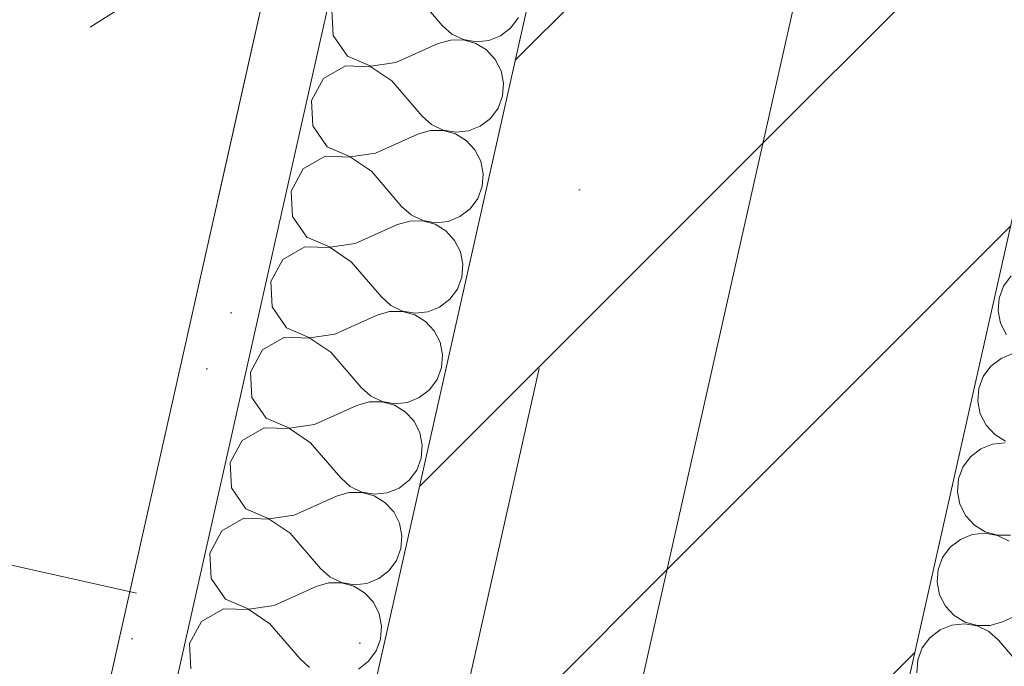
# Model space of a CAD drawing. Header units: millimetres. Extents: x -7145539 to 8272368, y 6117771 to 6337028.
# Tile 113 of 213: x -6865836 to -6865078, y 6134509 to 6135007. Entities that reach past the tile are written whole.
import ezdxf
from ezdxf.enums import TextEntityAlignment as Align

# ---------------------------------------------------------------- set-up
doc = ezdxf.new("R2010")
doc.units = ezdxf.units.MM
doc.header["$MEASUREMENT"] = 0
doc.linetypes.add('Штрихпунктирная', pattern=[670.277762, 352.777767, -176.388884, 0, -141.111112])
for name, color, linetype in [('S - квартира_помещение.АР', 7, 'Continuous'), ('АР-Стены_внешние_.АР', 7, 'Continuous'), ('АР-Чертеж-Оси_Осевые размеры.АР', 7, 'Continuous'), ('АР-Чертеж-Размеры.АР', 7, 'Continuous')]:
    doc.layers.add(name, color=color, linetype=linetype)
for name, color, linetype, lineweight in [('АР-Стены_внешние_.АР_Ном._пера__1', 7, 'Continuous', 30), ('АР-Чертеж-Оси_Осевые размеры.АР_Ном._пера__120', 7, 'Continuous', 0), ('АР-Чертеж-Размеры.АР_Ном._пера__1', 7, 'Continuous', 0)]:
    doc.layers.add(name, color=color, linetype=linetype, lineweight=lineweight)
doc.styles.add('РЎР“Р•РќР•Р\xa0Р\x98Р\xa0_РЎРўР\x98Р›Р¬_2', font='GOTHIC.TTF')
doc.styles.add('РЎР“Р•РќР•Р\xa0Р\x98Р\xa0_РЎРўР\x98Р›Р¬_6', font='GOST_Common.ttf')
doc.dimstyles.new('СГЕНЕРИР_СТИЛЬ__5', dxfattribs={"dimtxt": 150, "dimasz": 237.5, "dimexe": 0.18, "dimexo": 0.0625, "dimgap": 0, "dimtad": 1, "dimdec": 0, "dimzin": 0, "dimdsep": 46, "dimtxsty": 'РЎР“Р•РќР•Р\xa0Р\x98Р\xa0_РЎРўР\x98Р›Р¬_6', "dimblk": 'ARROWHEAD_6', "dimblk1": 'ARROWHEAD_6', "dimblk2": 'ARROWHEAD_6', "dimcen": 0.09, "dimse1": 1, "dimse2": 1, "dimclrd": 7, "dimclre": 7, "dimclrt": 7, "dimazin": 0, "dimtfac": 1, "dimtdec": 4, "dimtmove": 0, "dimatfit": 3, "dimfxl": 1, "dimtolj": 1, "dimtzin": 0, "dimarcsym": 0})
pattern_1 = [(45, (-6256761.35, 6562677.8), (-127.279217, 127.279217), [])]

# ---------------------------------------------------------------- blocks, each defined once
blk = doc.blocks.new('Стена_336_1', base_point=(-6865491.05, 6134355.06))
at = {"layer": 'АР-Стены_внешние_.АР', "linetype": 'Continuous', "lineweight": 0, "true_color": 0x000000}
h = blk.add_hatch(dxfattribs=at)
h.set_pattern_fill('БЛОКИ_БЕТОННЫЕ_ЭФФЕКТИВН_78', color=18, style=0, pattern_type=2)
h.set_pattern_definition(pattern_1)
h.paths.add_polyline_path([(-6865393.48, 6134333.14), (-6865152.43, 6135406.41), (-6865347.57, 6135450.24), (-6865588.62, 6134376.97)])
at = {"layer": 'АР-Стены_внешние_.АР_Ном._пера__1', "color": 7, "linetype": 'Continuous', "lineweight": 15, "flags": 128}
for points in [[(-6865347.57, 6135450.24), (-6865588.62, 6134376.97)], [(-6865393.48, 6134333.14), (-6865152.43, 6135406.41)]]:
    blk.add_lwpolyline(points, dxfattribs=at)
blk = doc.blocks.new('Стена_337_1', base_point=(-6865295.91, 6134311.23))
at = {"layer": 'АР-Стены_внешние_.АР', "linetype": 'Continuous', "lineweight": 0, "true_color": 0x000000}
h = blk.add_hatch(dxfattribs=at)
h.set_pattern_fill('БЛОКИ_БЕТОННЫЕ_ЭФФЕКТИВН_78', color=18, style=0, pattern_type=2)
h.set_pattern_definition(pattern_1)
h.paths.add_polyline_path([(-6865198.34, 6134289.31), (-6864957.29, 6135362.58), (-6865152.43, 6135406.41), (-6865393.48, 6134333.14)])
at = {"layer": 'АР-Стены_внешние_.АР_Ном._пера__1', "color": 7, "linetype": 'Continuous', "lineweight": 15, "flags": 128}
for points in [[(-6865152.43, 6135406.41), (-6865393.48, 6134333.14)], [(-6865198.34, 6134289.31), (-6864957.29, 6135362.58)]]:
    blk.add_lwpolyline(points, dxfattribs=at)
blk = doc.blocks.new('Стандартный Маркер Сетки[171]_1', base_point=(-6861984.62, 6150104.26))
at = {"layer": 'АР-Чертеж-Оси_Осевые размеры.АР_Ном._пера__120', "color": 7, "linetype": 'Штрихпунктирная', "lineweight": 0}
blk.add_line((-6862203.76, 6149128.56), (-6866766.26, 6128814.16), dxfattribs=at)
at = {"layer": 'АР-Чертеж-Оси_Осевые размеры.АР_Ном._пера__120', "color": 7, "lineweight": 0, "style": 'РЎР“Р•РќР•Р\xa0Р\x98Р\xa0_РЎРўР\x98Р›Р¬_2'}
blk.add_attdef('AC_MarkerText_1', text='', height=350, rotation=347.34172, dxfattribs=at).set_placement((-6867025.04, 6127531.7), align=Align.TOP_CENTER)
blk = doc.blocks.new('Стандартный Маркер Сетки[192]_1', base_point=(-6861984.62, 6150104.26))
at = {"layer": 'АР-Чертеж-Оси_Осевые размеры.АР_Ном._пера__120', "color": 7, "linetype": 'Штрихпунктирная', "lineweight": 0}
blk.add_line((-6862203.76, 6149128.56), (-6866766.26, 6128814.16), dxfattribs=at)
at = {"layer": 'АР-Чертеж-Оси_Осевые размеры.АР_Ном._пера__120', "color": 7, "lineweight": 0, "style": 'РЎР“Р•РќР•Р\xa0Р\x98Р\xa0_РЎРўР\x98Р›Р¬_2'}
blk.add_attdef('AC_MarkerText_1', text='', height=350, rotation=347.34172, dxfattribs=at).set_placement((-6867025.04, 6127531.7), align=Align.TOP_CENTER)
blk = doc.blocks.new('*D1140', base_point=(-6256761.35, 6562677.79))
at = {"layer": 'АР-Чертеж-Размеры.АР_Ном._пера__1', "color": 7, "linetype": 'Continuous', "lineweight": 0, "transparency": 16777216}
for p, q in [((-6866800.43, 6135598.96), (-6866903.15, 6135141.61)), ((-6867001.14, 6135275.71), (-6866702.44, 6135464.85)), ((-6865632.03, 6135096.33), (-6866851.79, 6135370.28)), ((-6865580.67, 6135325.01), (-6865683.39, 6134867.65)), ((-6865781.38, 6135001.76), (-6865482.68, 6135190.9)), ((-6865449.09, 6135055.24), (-6865632.03, 6135096.33))]:
    blk.add_line(p, q, dxfattribs=at)
at = {"layer": 'АР-Чертеж-Размеры.АР_Ном._пера__1', "color": 7, "lineweight": 0, "transparency": 16777216, "insert": (-6866453.21, 6135311.51), "char_height": 150, "attachment_point": 7, "rotation": 347.34172, "style": 'РЎР“Р•РќР•Р\xa0Р\x98Р\xa0_РЎРўР\x98Р›Р¬_6'}
blk.add_mtext('\\A1;{\\pql;\\fGOST Common|b0|i0|c204|p0;\\W1.000000;1\xa0250}', dxfattribs=at)
blk = doc.blocks.new('ARROWHEAD_6')
at = {"color": 0, "linetype": 'Continuous', "lineweight": 0}
for p, q in [((-0.5, -0.5), (0.5, 0.5)), ((0, 0), (-1, 0))]:
    blk.add_line(p, q, dxfattribs=at)
blk = doc.blocks.new('*D1141', base_point=(-6256761.35, 6562677.79))
at = {"layer": 'АР-Чертеж-Размеры.АР_Ном._пера__1', "color": 7, "linetype": 'Continuous', "lineweight": 0, "transparency": 16777216}
for p, q in [((-6868263.9, 6135927.65), (-6868366.62, 6135470.29)), ((-6868165.9, 6135793.54), (-6868464.61, 6135604.4)), ((-6868315.26, 6135698.97), (-6868498.2, 6135740.06)), ((-6866851.79, 6135370.28), (-6868315.26, 6135698.97)), ((-6866800.43, 6135598.96), (-6866903.15, 6135141.61)), ((-6867001.14, 6135275.71), (-6866702.44, 6135464.85)), ((-6865632.03, 6135096.33), (-6866851.79, 6135370.28))]:
    blk.add_line(p, q, dxfattribs=at)
at = {"layer": 'АР-Чертеж-Размеры.АР_Ном._пера__1', "color": 7, "lineweight": 0, "transparency": 16777216, "insert": (-6867794.82, 6135612.83), "char_height": 150, "attachment_point": 7, "rotation": 347.34172, "style": 'РЎР“Р•РќР•Р\xa0Р\x98Р\xa0_РЎРўР\x98Р›Р¬_6'}
blk.add_mtext('\\A1;{\\pql;\\fGOST Common|b0|i0|c204|p0;\\W1.000000;1\xa0500}', dxfattribs=at)
blk = doc.blocks.new('*X1345', base_point=(-6256761.35, 6562677.79))
at = {"layer": 'АР-Стены_внешние_.АР_Ном._пера__1', "color": 7, "linetype": 'Continuous', "lineweight": 0}
for p, q in [((-6865533.43, 6135030.1), (-6865510.25, 6135002.94)), ((-6865595.45, 6135014.75), (-6865594.36, 6134995.26)), ((-6865457.56, 6135001.14), (-6865451.7, 6135009.07)), ((-6865510.25, 6135002.94), (-6865502.88, 6134996.39)), ((-6865594.36, 6134995.26), (-6865583.19, 6134979.26)), ((-6865502.88, 6134996.39), (-6865494.01, 6134992.11)), ((-6865474.5, 6134991.45), (-6865465.35, 6134995.12)), ((-6865465.35, 6134995.12), (-6865457.56, 6135001.14)), ((-6865545.95, 6134974.35), (-6865513.38, 6134989)), ((-6865503.92, 6134991.76), (-6865513.38, 6134989)), ((-6865494.07, 6134991.83), (-6865503.92, 6134991.76)), ((-6865484.57, 6134989.21), (-6865494.07, 6134991.83)), ((-6865494.01, 6134992.11), (-6865484.3, 6134990.42)), ((-6865476.15, 6134984.09), (-6865484.57, 6134989.21)), ((-6865484.3, 6134990.42), (-6865474.5, 6134991.45)), ((-6865583.19, 6134979.26), (-6865565.27, 6134971.51)), ((-6865469.45, 6134976.87), (-6865476.15, 6134984.09)), ((-6865584.84, 6134971.9), (-6865601.78, 6134962.21)), ((-6865565.33, 6134971.23), (-6865584.84, 6134971.9)), ((-6865549.09, 6134960.41), (-6865565.33, 6134971.23)), ((-6865565.27, 6134971.51), (-6865545.95, 6134974.35)), ((-6865464.98, 6134968.09), (-6865469.45, 6134976.87)), ((-6865463.08, 6134958.42), (-6865464.98, 6134968.09)), ((-6865601.78, 6134962.21), (-6865611.1, 6134945.06)), ((-6865549.09, 6134960.41), (-6865525.9, 6134933.24)), ((-6865463.89, 6134948.6), (-6865463.08, 6134958.42)), ((-6865467.35, 6134939.37), (-6865463.89, 6134948.6)), ((-6865611.1, 6134945.06), (-6865610.01, 6134925.57)), ((-6865525.9, 6134933.24), (-6865518.53, 6134926.7)), ((-6865473.21, 6134931.45), (-6865467.35, 6134939.37)), ((-6865610.01, 6134925.57), (-6865598.84, 6134909.56)), ((-6865518.53, 6134926.7), (-6865509.66, 6134922.42)), ((-6865490.15, 6134921.76), (-6865481, 6134925.42)), ((-6865481, 6134925.42), (-6865473.21, 6134931.45)), ((-6865561.61, 6134904.66), (-6865529.03, 6134919.3)), ((-6865519.58, 6134922.07), (-6865529.03, 6134919.3)), ((-6865509.72, 6134922.14), (-6865519.58, 6134922.07)), ((-6865500.22, 6134919.52), (-6865509.72, 6134922.14)), ((-6865509.66, 6134922.42), (-6865499.95, 6134920.73)), ((-6865491.8, 6134914.4), (-6865500.22, 6134919.52)), ((-6865499.95, 6134920.73), (-6865490.15, 6134921.76)), ((-6865485.1, 6134907.18), (-6865491.8, 6134914.4)), ((-6865598.84, 6134909.56), (-6865580.92, 6134901.82)), ((-6865580.92, 6134901.82), (-6865561.61, 6134904.66)), ((-6865480.63, 6134898.4), (-6865485.1, 6134907.18)), ((-6865600.49, 6134902.2), (-6865617.43, 6134892.51)), ((-6865580.98, 6134901.54), (-6865600.49, 6134902.2)), ((-6865564.74, 6134890.72), (-6865580.98, 6134901.54)), ((-6865478.73, 6134888.73), (-6865480.63, 6134898.4)), ((-6865617.43, 6134892.51), (-6865626.75, 6134875.36)), ((-6865564.74, 6134890.72), (-6865541.56, 6134863.55)), ((-6865479.54, 6134878.91), (-6865478.73, 6134888.73)), ((-6865626.75, 6134875.36), (-6865625.66, 6134855.87)), ((-6865483.01, 6134869.68), (-6865479.54, 6134878.91)), ((-6865488.86, 6134861.76), (-6865483.01, 6134869.68)), ((-6865541.56, 6134863.55), (-6865534.19, 6134857.01)), ((-6865496.66, 6134855.73), (-6865488.86, 6134861.76)), ((-6865625.66, 6134855.87), (-6865614.49, 6134839.87)), ((-6865577.26, 6134834.97), (-6865544.69, 6134849.61)), ((-6865535.23, 6134852.38), (-6865544.69, 6134849.61)), ((-6865525.37, 6134852.45), (-6865535.23, 6134852.38)), ((-6865534.19, 6134857.01), (-6865525.31, 6134852.73)), ((-6865515.88, 6134849.83), (-6865525.37, 6134852.45)), ((-6865525.31, 6134852.73), (-6865515.6, 6134851.04)), ((-6865507.46, 6134844.71), (-6865515.88, 6134849.83)), ((-6865515.6, 6134851.04), (-6865505.8, 6134852.07)), ((-6865505.8, 6134852.07), (-6865496.66, 6134855.73)), ((-6865500.75, 6134837.48), (-6865507.46, 6134844.71)), ((-6865614.49, 6134839.87), (-6865596.57, 6134832.13)), ((-6865596.57, 6134832.13), (-6865577.26, 6134834.97)), ((-6865496.28, 6134828.7), (-6865500.75, 6134837.48)), ((-6865616.14, 6134832.51), (-6865633.08, 6134822.82)), ((-6865596.63, 6134831.85), (-6865616.14, 6134832.51)), ((-6865580.39, 6134821.03), (-6865596.63, 6134831.85)), ((-6865494.38, 6134819.03), (-6865496.28, 6134828.7)), ((-6865633.08, 6134822.82), (-6865642.4, 6134805.67)), ((-6865580.39, 6134821.03), (-6865557.21, 6134793.86)), ((-6865495.19, 6134809.21), (-6865494.38, 6134819.03)), ((-6865642.4, 6134805.67), (-6865641.31, 6134786.18)), ((-6865498.66, 6134799.99), (-6865495.19, 6134809.21)), ((-6865504.51, 6134792.06), (-6865498.66, 6134799.99)), ((-6865557.21, 6134793.86), (-6865549.84, 6134787.32)), ((-6865512.31, 6134786.04), (-6865504.51, 6134792.06)), ((-6865641.31, 6134786.18), (-6865630.14, 6134770.18)), ((-6865550.88, 6134782.68), (-6865560.34, 6134779.92)), ((-6865541.03, 6134782.76), (-6865550.88, 6134782.68)), ((-6865549.84, 6134787.32), (-6865540.96, 6134783.04)), ((-6865531.53, 6134780.13), (-6865541.03, 6134782.76)), ((-6865540.96, 6134783.04), (-6865531.25, 6134781.35)), ((-6865531.25, 6134781.35), (-6865521.45, 6134782.37)), ((-6865521.45, 6134782.37), (-6865512.31, 6134786.04)), ((-6865592.91, 6134765.27), (-6865560.34, 6134779.92)), ((-6865523.11, 6134775.01), (-6865531.53, 6134780.13)), ((-6865516.41, 6134767.79), (-6865523.11, 6134775.01)), ((-6865630.14, 6134770.18), (-6865612.22, 6134762.44)), ((-6865511.93, 6134759.01), (-6865516.41, 6134767.79)), ((-6865631.79, 6134762.82), (-6865648.74, 6134753.13)), ((-6865612.28, 6134762.15), (-6865631.79, 6134762.82)), ((-6865596.04, 6134751.33), (-6865612.28, 6134762.15)), ((-6865612.22, 6134762.44), (-6865592.91, 6134765.27)), ((-6865510.03, 6134749.34), (-6865511.93, 6134759.01)), ((-6865648.74, 6134753.13), (-6865658.05, 6134735.98)), ((-6865596.04, 6134751.33), (-6865572.86, 6134724.17)), ((-6865510.84, 6134739.52), (-6865510.03, 6134749.34)), ((-6865658.05, 6134735.98), (-6865656.96, 6134716.49)), ((-6865514.31, 6134730.3), (-6865510.84, 6134739.52)), ((-6865520.16, 6134722.37), (-6865514.31, 6134730.3)), ((-6865572.86, 6134724.17), (-6865565.49, 6134717.62)), ((-6865527.96, 6134716.34), (-6865520.16, 6134722.37)), ((-6865656.96, 6134716.49), (-6865645.79, 6134700.48)), ((-6865565.49, 6134717.62), (-6865556.61, 6134713.34)), ((-6865556.61, 6134713.34), (-6865546.91, 6134711.65)), ((-6865537.11, 6134712.68), (-6865527.96, 6134716.34)), ((-6865608.56, 6134695.58), (-6865575.99, 6134710.23)), ((-6865566.53, 6134712.99), (-6865575.99, 6134710.23)), ((-6865556.68, 6134713.06), (-6865566.53, 6134712.99)), ((-6865547.18, 6134710.44), (-6865556.68, 6134713.06)), ((-6865538.76, 6134705.32), (-6865547.18, 6134710.44)), ((-6865546.91, 6134711.65), (-6865537.11, 6134712.68)), ((-6865645.79, 6134700.48), (-6865627.87, 6134692.74)), ((-6865532.06, 6134698.1), (-6865538.76, 6134705.32)), ((-6865527.59, 6134689.32), (-6865532.06, 6134698.1)), ((-6865647.44, 6134693.13), (-6865664.39, 6134683.44)), ((-6865627.94, 6134692.46), (-6865647.44, 6134693.13)), ((-6865611.69, 6134681.64), (-6865627.94, 6134692.46)), ((-6865627.87, 6134692.74), (-6865608.56, 6134695.58)), ((-6865664.39, 6134683.44), (-6865673.71, 6134666.29)), ((-6865525.68, 6134679.65), (-6865527.59, 6134689.32)), ((-6865611.69, 6134681.64), (-6865588.51, 6134654.47)), ((-6865526.5, 6134669.83), (-6865525.68, 6134679.65)), ((-6865529.96, 6134660.6), (-6865526.5, 6134669.83)), ((-6865673.71, 6134666.29), (-6865672.62, 6134646.8)), ((-6865535.81, 6134652.68), (-6865529.96, 6134660.6)), ((-6865588.51, 6134654.47), (-6865581.14, 6134647.93)), ((-6865543.61, 6134646.65), (-6865535.81, 6134652.68)), ((-6865672.62, 6134646.8), (-6865661.44, 6134630.79)), ((-6865581.14, 6134647.93), (-6865572.27, 6134643.65)), ((-6865552.76, 6134642.99), (-6865543.61, 6134646.65)), ((-6865624.21, 6134625.89), (-6865591.64, 6134640.53)), ((-6865582.18, 6134643.3), (-6865591.64, 6134640.53)), ((-6865572.33, 6134643.37), (-6865582.18, 6134643.3)), ((-6865562.83, 6134640.75), (-6865572.33, 6134643.37)), ((-6865572.27, 6134643.65), (-6865562.56, 6134641.96)), ((-6865554.41, 6134635.63), (-6865562.83, 6134640.75)), ((-6865562.56, 6134641.96), (-6865552.76, 6134642.99)), ((-6865661.44, 6134630.79), (-6865643.52, 6134623.05)), ((-6865547.71, 6134628.41), (-6865554.41, 6134635.63)), ((-6865663.1, 6134623.43), (-6865680.04, 6134613.74)), ((-6865643.59, 6134622.77), (-6865663.1, 6134623.43)), ((-6865627.34, 6134611.95), (-6865643.59, 6134622.77)), ((-6865643.52, 6134623.05), (-6865624.21, 6134625.89)), ((-6865543.24, 6134619.62), (-6865547.71, 6134628.41)), ((-6865541.33, 6134609.96), (-6865543.24, 6134619.62)), ((-6865680.04, 6134613.74), (-6865689.36, 6134596.59)), ((-6865627.34, 6134611.95), (-6865604.16, 6134584.78)), ((-6865542.15, 6134600.14), (-6865541.33, 6134609.96)), ((-6865545.61, 6134590.91), (-6865542.15, 6134600.14)), ((-6865689.36, 6134596.59), (-6865688.27, 6134577.1)), ((-6865604.16, 6134584.78), (-6865596.79, 6134578.24)), ((-6865551.47, 6134582.98), (-6865545.61, 6134590.91)), ((-6865688.27, 6134577.1), (-6865677.09, 6134561.1)), ((-6865596.79, 6134578.24), (-6865587.92, 6134573.96)), ((-6865568.41, 6134573.29), (-6865559.26, 6134576.96)), ((-6865559.26, 6134576.96), (-6865551.47, 6134582.98)), ((-6865639.86, 6134556.19), (-6865607.29, 6134570.84)), ((-6865597.83, 6134573.6), (-6865607.29, 6134570.84)), ((-6865587.98, 6134573.68), (-6865597.83, 6134573.6)), ((-6865578.48, 6134571.05), (-6865587.98, 6134573.68)), ((-6865587.92, 6134573.96), (-6865578.21, 6134572.27)), ((-6865570.06, 6134565.94), (-6865578.48, 6134571.05)), ((-6865578.21, 6134572.27), (-6865568.41, 6134573.29)), ((-6865563.36, 6134558.71), (-6865570.06, 6134565.94)), ((-6865677.09, 6134561.1), (-6865659.18, 6134553.36)), ((-6865659.18, 6134553.36), (-6865639.86, 6134556.19)), ((-6865558.89, 6134549.93), (-6865563.36, 6134558.71)), ((-6865678.75, 6134553.74), (-6865695.69, 6134544.05)), ((-6865659.24, 6134553.08), (-6865678.75, 6134553.74)), ((-6865642.99, 6134542.26), (-6865659.24, 6134553.08)), ((-6865556.99, 6134540.26), (-6865558.89, 6134549.93)), ((-6865695.69, 6134544.05), (-6865705.01, 6134526.9)), ((-6865642.99, 6134542.26), (-6865619.81, 6134515.09)), ((-6865557.8, 6134530.44), (-6865556.99, 6134540.26)), ((-6865705.01, 6134526.9), (-6865703.92, 6134507.41)), ((-6865561.26, 6134521.22), (-6865557.8, 6134530.44)), ((-6865567.12, 6134513.29), (-6865561.26, 6134521.22)), ((-6865619.81, 6134515.09), (-6865612.44, 6134508.55)), ((-6865574.91, 6134507.27), (-6865567.12, 6134513.29))]:
    blk.add_line(p, q, dxfattribs=at)
blk = doc.blocks.new('Стена_368_1', base_point=(-6865380.44, 6135303.88))
at = {"layer": 'АР-Стены_внешние_.АР', "linetype": 'Continuous', "lineweight": 0, "true_color": 0x000000}
h = blk.add_hatch(dxfattribs=at)
h.set_pattern_fill('ШТУКАТУРКА__ГИПС_01_0001', color=18, style=0, pattern_type=2)
h.set_pattern_definition([(45, (-6256761.35, 6563027.8), (-111.369318, 111.369318), [0, -105, 0, -157.5]), (110, (-6256411.35, 6563027.8), (148.001588, 53.868173), [0, -77, 0, -133])])
h.paths.add_polyline_path([(-6865575.58, 6135347.71), (-6865821, 6134254.93), (-6865762.9, 6134285.44), (-6865526.79, 6135336.75)])
at = {"layer": 'АР-Стены_внешние_.АР_Ном._пера__1', "color": 7, "linetype": 'Continuous', "lineweight": 0}
blk.add_line((-6865526.79, 6135336.75), (-6865734.96, 6134409.84), dxfattribs=at)
at = {"layer": 'АР-Стены_внешние_.АР_Ном._пера__1', "color": 7, "linetype": 'Continuous', "lineweight": 0, "flags": 128}
for points in [[(-6865575.58, 6135347.71), (-6865821, 6134254.93)], [(-6865588.6, 6134376.97), (-6865380.44, 6135303.88)]]:
    blk.add_lwpolyline(points, dxfattribs=at)
at = {"layer": 'АР-Стены_внешние_.АР', "color": 7, "lineweight": 0}
blk.add_blockref('*X1345', (-6256761.35, 6562677.79), dxfattribs=at)
blk = doc.blocks.new('*X1350', base_point=(-6256761.35, 6562677.79))
at = {"layer": 'АР-Стены_внешние_.АР_Ном._пера__1', "color": 7, "linetype": 'Continuous', "lineweight": 0}
for p, q in [((-6865072.19, 6134810.23), (-6865078.04, 6134802.3)), ((-6865078.04, 6134802.3), (-6865081.5, 6134793.08)), ((-6865081.5, 6134793.08), (-6865082.32, 6134783.26)), ((-6865082.32, 6134783.26), (-6865080.41, 6134773.59)), ((-6865080.41, 6134773.59), (-6865075.94, 6134764.81)), ((-6865080.04, 6134746.56), (-6865087.84, 6134740.54)), ((-6865070.89, 6134750.23), (-6865080.04, 6134746.56)), ((-6865087.84, 6134740.54), (-6865093.69, 6134732.61)), ((-6865093.69, 6134732.61), (-6865097.16, 6134723.39)), ((-6865097.16, 6134723.39), (-6865097.97, 6134713.57)), ((-6865097.97, 6134713.57), (-6865096.07, 6134703.9)), ((-6865096.07, 6134703.9), (-6865091.6, 6134695.12)), ((-6865091.6, 6134695.12), (-6865084.89, 6134687.89)), ((-6865084.89, 6134687.89), (-6865076.47, 6134682.77)), ((-6865095.69, 6134676.87), (-6865103.49, 6134670.85)), ((-6865086.55, 6134680.54), (-6865095.69, 6134676.87)), ((-6865076.75, 6134681.56), (-6865086.55, 6134680.54)), ((-6865103.49, 6134670.85), (-6865109.34, 6134662.92)), ((-6865109.34, 6134662.92), (-6865112.81, 6134653.69)), ((-6865112.81, 6134653.69), (-6865113.62, 6134643.87)), ((-6865113.62, 6134643.87), (-6865111.72, 6134634.21)), ((-6865111.72, 6134634.21), (-6865107.25, 6134625.42)), ((-6865107.25, 6134625.42), (-6865100.55, 6134618.2)), ((-6865100.55, 6134618.2), (-6865092.13, 6134613.08)), ((-6865111.35, 6134607.18), (-6865119.14, 6134601.15)), ((-6865102.2, 6134610.84), (-6865111.35, 6134607.18)), ((-6865092.4, 6134611.87), (-6865102.2, 6134610.84)), ((-6865082.69, 6134610.18), (-6865092.4, 6134611.87)), ((-6865092.13, 6134613.08), (-6865082.63, 6134610.46)), ((-6865073.81, 6134605.9), (-6865082.69, 6134610.18)), ((-6865082.63, 6134610.46), (-6865072.77, 6134610.53)), ((-6865119.14, 6134601.15), (-6865125, 6134593.23)), ((-6865125, 6134593.23), (-6865128.46, 6134584)), ((-6865128.46, 6134584), (-6865129.27, 6134574.18)), ((-6865129.27, 6134574.18), (-6865127.37, 6134564.51)), ((-6865127.37, 6134564.51), (-6865122.9, 6134555.73)), ((-6865122.9, 6134555.73), (-6865116.2, 6134548.51)), ((-6865046.4, 6134558.25), (-6865078.97, 6134543.6)), ((-6865116.2, 6134548.51), (-6865107.78, 6134543.39)), ((-6865117.85, 6134541.15), (-6865127, 6134537.49)), ((-6865108.05, 6134542.18), (-6865117.85, 6134541.15)), ((-6865098.34, 6134540.49), (-6865108.05, 6134542.18)), ((-6865107.78, 6134543.39), (-6865098.28, 6134540.77)), ((-6865089.47, 6134536.21), (-6865098.34, 6134540.49)), ((-6865098.28, 6134540.77), (-6865088.43, 6134540.84)), ((-6865088.43, 6134540.84), (-6865078.97, 6134543.6)), ((-6865134.79, 6134531.46), (-6865140.65, 6134523.53)), ((-6865127, 6134537.49), (-6865134.79, 6134531.46)), ((-6865082.1, 6134529.66), (-6865089.47, 6134536.21)), ((-6865058.92, 6134502.5), (-6865082.1, 6134529.66)), ((-6865140.65, 6134523.53), (-6865144.11, 6134514.31)), ((-6865144.11, 6134514.31), (-6865144.93, 6134504.49))]:
    blk.add_line(p, q, dxfattribs=at)
blk = doc.blocks.new('Стена_369_1', base_point=(-6864990.13, 6135216.22))
at = {"layer": 'АР-Стены_внешние_.АР_Ном._пера__1', "color": 7, "linetype": 'Continuous', "lineweight": 0, "flags": 128}
blk.add_lwpolyline([(-6864990.13, 6135216.22), (-6865198.3, 6134289.32)], dxfattribs=at)
at = {"layer": 'АР-Стены_внешние_.АР', "color": 7, "lineweight": 0}
blk.add_blockref('*X1350', (-6256761.35, 6562677.79), dxfattribs=at)
blk = doc.blocks.new('Стандартный Маркер Сетки[217]_1', base_point=(-6907618.89, 6143970.27))
at = {"layer": 'АР-Чертеж-Оси_Осевые размеры.АР_Ном._пера__120', "color": 7, "linetype": 'Штрихпунктирная', "lineweight": 0}
blk.add_line((-6906643.19, 6143751.13), (-6827702, 6126021.36), dxfattribs=at)
at = {"layer": 'АР-Чертеж-Оси_Осевые размеры.АР_Ном._пера__120', "color": 7, "lineweight": 0, "style": 'РЎР“Р•РќР•Р\xa0Р\x98Р\xa0_РЎРўР\x98Р›Р¬_2'}
for tag, p in [('AC_MarkerText_1_0', (-6908036.81, 6144260.91)), ('AC_MarkerText_1_1', (-6826168.52, 6125873.73))]:
    blk.add_attdef(tag, text='', height=350, rotation=347.34172, dxfattribs=at).set_placement(p, align=Align.TOP_CENTER)
blk = doc.blocks.new('Стандартный Маркер Сетки[222]_1', base_point=(-6907618.89, 6143970.27))
at = {"layer": 'АР-Чертеж-Оси_Осевые размеры.АР_Ном._пера__120', "color": 7, "linetype": 'Штрихпунктирная', "lineweight": 0}
blk.add_line((-6906643.19, 6143751.13), (-6827702, 6126021.36), dxfattribs=at)
at = {"layer": 'АР-Чертеж-Оси_Осевые размеры.АР_Ном._пера__120', "color": 7, "lineweight": 0, "style": 'РЎР“Р•РќР•Р\xa0Р\x98Р\xa0_РЎРўР\x98Р›Р¬_2'}
for tag, p in [('AC_MarkerText_1_0', (-6908036.81, 6144260.91)), ('AC_MarkerText_1_1', (-6826168.52, 6125873.73))]:
    blk.add_attdef(tag, text='', height=350, rotation=347.34172, dxfattribs=at).set_placement(p, align=Align.TOP_CENTER)
blk = doc.blocks.new('Стандартный Маркер Сетки[226]_1', base_point=(-6907618.89, 6143970.27))
at = {"layer": 'АР-Чертеж-Оси_Осевые размеры.АР_Ном._пера__120', "color": 7, "linetype": 'Штрихпунктирная', "lineweight": 0}
blk.add_line((-6906643.19, 6143751.13), (-6827702, 6126021.36), dxfattribs=at)
at = {"layer": 'АР-Чертеж-Оси_Осевые размеры.АР_Ном._пера__120', "color": 7, "lineweight": 0, "style": 'РЎР“Р•РќР•Р\xa0Р\x98Р\xa0_РЎРўР\x98Р›Р¬_2'}
for tag, p in [('AC_MarkerText_1_0', (-6908036.81, 6144260.91)), ('AC_MarkerText_1_1', (-6826168.52, 6125873.73))]:
    blk.add_attdef(tag, text='', height=350, rotation=347.34172, dxfattribs=at).set_placement(p, align=Align.TOP_CENTER)
blk = doc.blocks.new('Стандартный Маркер Сетки[233]_1', base_point=(-6907618.89, 6143970.27))
at = {"layer": 'АР-Чертеж-Оси_Осевые размеры.АР_Ном._пера__120', "color": 7, "linetype": 'Штрихпунктирная', "lineweight": 0}
blk.add_line((-6906643.19, 6143751.13), (-6827702, 6126021.36), dxfattribs=at)
at = {"layer": 'АР-Чертеж-Оси_Осевые размеры.АР_Ном._пера__120', "color": 7, "lineweight": 0, "style": 'РЎР“Р•РќР•Р\xa0Р\x98Р\xa0_РЎРўР\x98Р›Р¬_2'}
for tag, p in [('AC_MarkerText_1_0', (-6908036.81, 6144260.91)), ('AC_MarkerText_1_1', (-6826168.52, 6125873.73))]:
    blk.add_attdef(tag, text='', height=350, rotation=347.34172, dxfattribs=at).set_placement(p, align=Align.TOP_CENTER)

msp = doc.modelspace()

# ---------------------------------------------------------------- linework, layer by layer
at = {"layer": 'S - квартира_помещение.АР', "color": 254, "linetype": 'Continuous', "lineweight": 0, "true_color": 0xd8d8d8, "flags": 128}
msp.add_lwpolyline([(-6865580.01, 6135327.93), (-6868263.3, 6135930.58), (-6868482.44, 6134954.87), (-6865799.16, 6134352.21)], close=True, dxfattribs=at)

# ---------------------------------------------------------------- block references
at = {"layer": 'АР-Стены_внешние_.АР', "color": 7, "lineweight": 0}
for name, p in [('Стена_336_1', (-6865491.05, 6134355.06)), ('Стена_337_1', (-6865295.91, 6134311.23)), ('Стена_368_1', (-6865380.44, 6135303.88)), ('Стена_369_1', (-6864990.13, 6135216.22))]:
    msp.add_blockref(name, p, dxfattribs=at)
at = {"layer": 'АР-Чертеж-Оси_Осевые размеры.АР', "color": 8, "linetype": 'Continuous', "lineweight": 15}
for name, p in [('Стандартный Маркер Сетки[171]_1', (-6861984.62, 6150104.26)), ('Стандартный Маркер Сетки[192]_1', (-6861984.62, 6150104.26)), ('Стандартный Маркер Сетки[217]_1', (-6907618.89, 6143970.27)), ('Стандартный Маркер Сетки[222]_1', (-6907618.89, 6143970.27)), ('Стандартный Маркер Сетки[226]_1', (-6907618.89, 6143970.27)), ('Стандартный Маркер Сетки[233]_1', (-6907618.89, 6143970.27))]:
    msp.add_blockref(name, p, dxfattribs=at)

# ---------------------------------------------------------------- dimensions: what is measured, and where the dimension line sits
at = {"layer": 'АР-Чертеж-Размеры.АР', "color": 7, "linetype": 'Continuous', "lineweight": 0}
for base, p1, p2, picture, middle in [((-6868315.26, 6135698.97), (-6866714.31, 6135982.4), (-6868532.78, 6134730.47), '*D1141', (-6867527.33, 6135629.62)), ((-6866851.79, 6135370.28), (-6865632.03, 6135096.33), (-6866714.31, 6135982.4), '*D1140', (-6866185.72, 6135328.3))]:
    dim = msp.add_linear_dim(base=base, p1=p1, p2=p2, angle=167.34172, dimstyle='СГЕНЕРИР_СТИЛЬ__5', dxfattribs=at)
    dim.commit()
    dim.dimension.update_dxf_attribs({"geometry": picture, "text_midpoint": middle, "dimtype": 160, "text_rotation": 347.34172})

doc.saveas('drawing.dxf')
